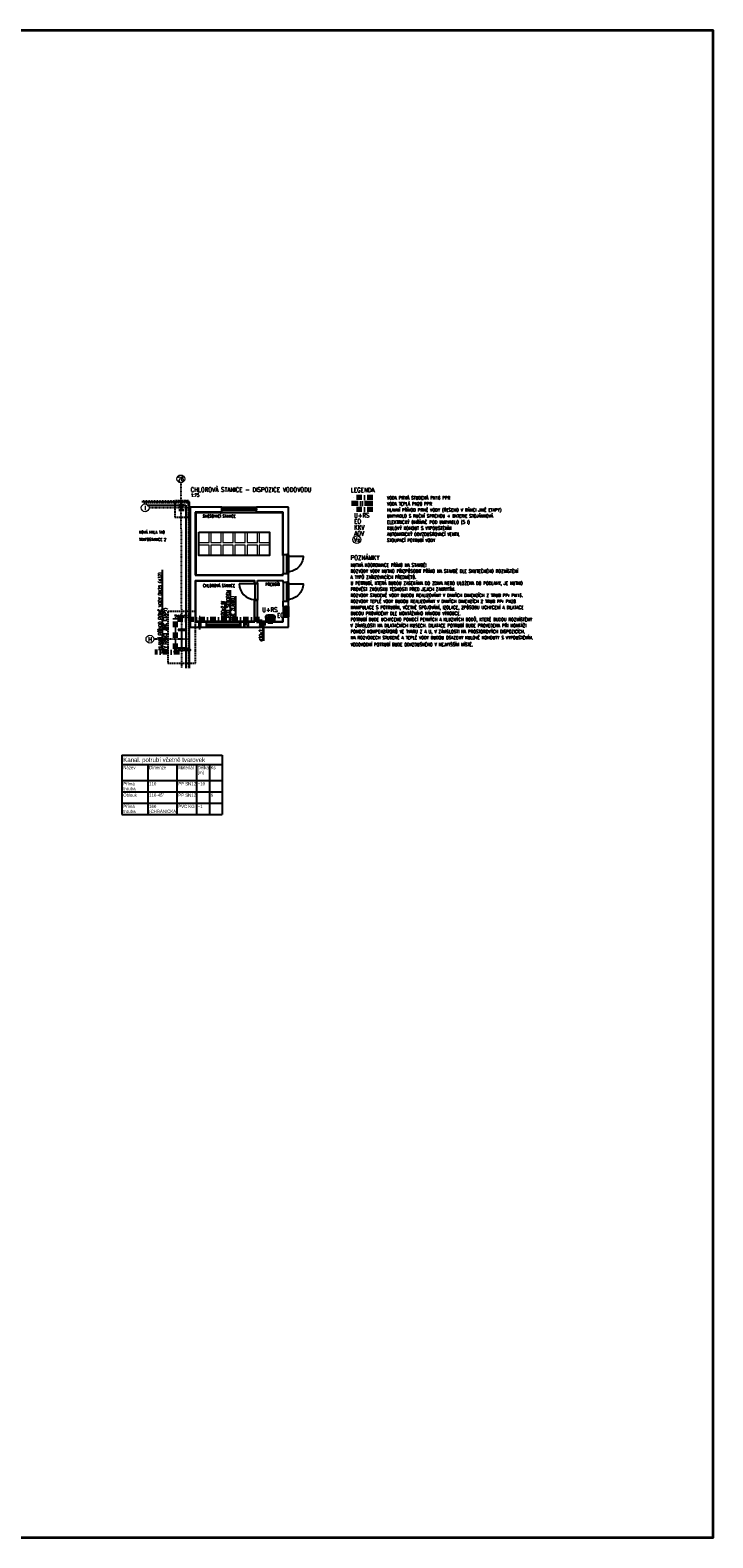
# Model space of a CAD drawing. Header units: millimetres. Extents: x -34728 to 839610, y -480656 to 464976.
# Tile 63 of 69: x 379174 to 418717, y -34434 to 52868. Entities that reach past the tile are written whole.
import ezdxf
from ezdxf.enums import TextEntityAlignment as Align

# ---------------------------------------------------------------- set-up
doc = ezdxf.new("R2010")
doc.units = ezdxf.units.MM
for name, pattern in [('ACAD_ISO12W100', [21, 12, -3, 0, -3, 0, -3]), ('DIVIDE5', [38.1, 12.7, -6.35, 0, -6.35, 0, -6.35, 0, -6.35]), ('Skryté 1_5', [220, 150, -70]), ('ČERCHOVANÁ', [25.4, 12.7, -6.35, 0, -6.35]), ('ČERCHOVANÁ2', [12.7, 6.35, -3.175, 0, -3.175])]:
    doc.linetypes.add(name, pattern=pattern)
doc.layers.get('0').update_dxf_attribs({"color": 9})
for name, color, linetype, lineweight in [('CA_DVERE', 9, 'Continuous', 13), ('CA_KOTY', 9, 'Continuous', 9), ('CA_LEHOPL', 93, 'Continuous', 35), ('CA_NEVHRA', 9, 'Skryté 1_5', 9), ('CA_OBKLADY', 5, 'Continuous', 18), ('CA_OCEL', 5, 'Continuous', 18), ('CA_OSY', 9, 'ČERCHOVANÁ', 9), ('CA_POHHRA18', 9, 'Continuous', 9), ('CA_POHHRA25', 9, 'Continuous', 13), ('CA_REZY', 9, 'Continuous', 25), ('CA_SRAFY', 9, 'Continuous', 25), ('CA_TEXT5', 1, 'Continuous', 50), ('CA_ZARIZPRED', 5, 'Continuous', 13), ('CKBUBLINY', 6, 'Continuous', 18), ('CKTABULKY', 7, 'Continuous', 25), ('KCE POD', 9, 'Continuous', 25), ('KOTY', 3, 'Continuous', 25), ('TEXT25', 3, 'Continuous', 25), ('TEXT35', 1, 'Continuous', 35), ('z-svoda', 160, 'ČERCHOVANÁ2', 70), ('z-tepla', 240, 'ACAD_ISO12W100', 70)]:
    doc.layers.add(name, color=color, linetype=linetype, lineweight=lineweight)
doc.layers.add('Z-armatury', color=3, linetype='Continuous')
doc.layers.add('Z-p_pv', color=120, linetype='DIVIDE5')
doc.styles.add('KOT', font='ROMANS.SHX', dxfattribs={"width": 0.8})
doc.styles.add('ROMANS', font='romans', dxfattribs={"width": 0.8})
doc.styles.add('TABULKY', font='ic-simplex.shx', dxfattribs={"width": 0.8})

# ---------------------------------------------------------------- blocks, each defined once
blk = doc.blocks.new('*U309')
at = {"layer": 'CA_POHHRA18'}
blk.add_lwpolyline([(-300, -300), (300, -300), (300, 300), (-300, 300)], close=True, dxfattribs=at)
blk = doc.blocks.new('*U310')
at = {"layer": 'CA_POHHRA18', "color": 0, "linetype": 'ByBlock', "lineweight": -2, "transparency": 16777216}
for p in [(0, 0), (700, 0), (1400, 0), (2100, 0), (2800, 0), (3500, 0)]:
    blk.add_blockref('*U309', p, dxfattribs=at)
blk = doc.blocks.new('*U311')
at = {"layer": 'CA_POHHRA18'}
blk.add_lwpolyline([(-300, -300), (300, -300), (300, 300), (-300, 300)], close=True, dxfattribs=at)
blk = doc.blocks.new('*U312')
at = {"layer": 'CA_POHHRA18', "color": 0, "linetype": 'ByBlock', "lineweight": -2, "transparency": 16777216}
for p in [(0, 0), (700, 0), (1400, 0), (2100, 0), (2800, 0), (3500, 0)]:
    blk.add_blockref('*U311', p, dxfattribs=at)
blk = doc.blocks.new('UM')
for p, q in [((-89, 150), (86, 150)), ((-33, 0), (-33, 204)), ((27, 0), (27, 204))]:
    blk.add_line(p, q)
for points in [[(-247, 0), (-282, 197, -0.466308), (-150, 385), (150, 385, -0.466308), (282, 197), (247, 0)], [(-201, 85), (201, 85), (223, 210, 0.466308), (147, 325), (-147, 325, 0.466308), (-223, 210)]]:
    blk.add_lwpolyline(points, format="xyb", close=True)
for points in [[(27, 150), (46, 162), (49, 178), (68, 183), (73, 204), (94, 209), (111, 234), (93, 220)], [(111, 234), (105, 212)]]:
    blk.add_lwpolyline(points)
blk = doc.blocks.new('HL Column - HL 1100B-V13-PŮDORYS 1_NP')
at = {"layer": 'CA_REZY'}
for p, q in [((200, 550), (-200, 550)), ((-200, 550), (-200, 514)), ((-200, 514), (-10, 514)), ((-10, 514), (-10, -514)), ((10, -514), (10, 514)), ((10, 514), (200, 514)), ((200, 514), (200, 550)), ((-10, -514), (-200, -514)), ((-200, -514), (-200, -550)), ((-200, -550), (200, -550)), ((200, -514), (10, -514)), ((200, -550), (200, -514))]:
    blk.add_line(p, q, dxfattribs=at)
blk = doc.blocks.new('Sloup HE-A - HEA300-V22-PŮDORYS 1_NP')
at = {"layer": 'CA_REZY'}
for p, q in [((150, 145), (-150, 145)), ((-150, 145), (-150, 131)), ((-150, 131), (-4.25, 131)), ((-4.25, 131), (-4.25, -131)), ((4.25, -131), (4.25, 131)), ((4.25, 131), (150, 131)), ((150, 131), (150, 145)), ((-4.25, -131), (-150, -131)), ((-150, -131), (-150, -145)), ((-150, -145), (150, -145)), ((150, -131), (4.25, -131)), ((150, -145), (150, -131))]:
    blk.add_line(p, q, dxfattribs=at)
blk = doc.blocks.new('Opakovaný detail - 40-V104-PŮDORYS 1_NP')
at = {"layer": 'CA_SRAFY'}
for p, q in [((-2422, 250), (-2396, 250)), ((-2396, 250), (-2367, 211)), ((-2367, 211), (-2316, 211)), ((-2316, 211), (-2287, 250)), ((-2287, 250), (-2262, 250)), ((-2264, 250), (-2239, 250)), ((-2239, 250), (-2210, 211)), ((-2210, 211), (-2159, 211)), ((-2159, 211), (-2130, 250)), ((-2130, 250), (-2104, 250)), ((-2106, 250), (-2081, 250)), ((-2081, 250), (-2052, 211)), ((-2052, 211), (-2001, 211)), ((-2001, 211), (-1972, 250)), ((-1972, 250), (-1946, 250)), ((-1949, 250), (-1923, 250)), ((-1923, 250), (-1894, 211)), ((-1894, 211), (-1843, 211)), ((-1843, 211), (-1814, 250)), ((-1814, 250), (-1789, 250)), ((-1791, 250), (-1765, 250)), ((-1765, 250), (-1736, 211)), ((-1736, 211), (-1685, 211)), ((-1685, 211), (-1656, 250)), ((-1656, 250), (-1631, 250)), ((-1633, 250), (-1608, 250)), ((-1608, 250), (-1579, 211)), ((-1579, 211), (-1528, 211)), ((-1528, 211), (-1499, 250)), ((-1499, 250), (-1473, 250)), ((-1475, 250), (-1450, 250)), ((-1450, 250), (-1421, 211)), ((-1421, 211), (-1370, 211)), ((-1370, 211), (-1341, 250)), ((-1341, 250), (-1315, 250)), ((-1318, 250), (-1292, 250)), ((-1292, 250), (-1263, 211)), ((-1263, 211), (-1212, 211)), ((-1212, 211), (-1183, 250)), ((-1183, 250), (-1158, 250)), ((-1160, 250), (-1134, 250)), ((-1134, 250), (-1105, 211)), ((-1105, 211), (-1054, 211)), ((-1054, 211), (-1025, 250)), ((-1025, 250), (-1000, 250)), ((-1002, 250), (-977, 250)), ((-977, 250), (-948, 211)), ((-948, 211), (-897, 211)), ((-897, 211), (-868, 250)), ((-868, 250), (-842, 250)), ((-844, 250), (-819, 250)), ((-819, 250), (-790, 211)), ((-790, 211), (-739, 211)), ((-739, 211), (-710, 250)), ((-710, 250), (-684, 250)), ((-687, 250), (-661, 250)), ((-661, 250), (-632, 211)), ((-632, 211), (-581, 211)), ((-581, 211), (-552, 250)), ((-552, 250), (-527, 250)), ((-529, 250), (-503, 250)), ((-503, 250), (-474, 211)), ((-474, 211), (-423, 211)), ((-423, 211), (-394, 250)), ((-394, 250), (-369, 250)), ((-371, 250), (-346, 250)), ((-346, 250), (-317, 211)), ((-317, 211), (-266, 211)), ((-266, 211), (-237, 250)), ((-237, 250), (-211, 250)), ((-213, 250), (-188, 250)), ((-188, 250), (-159, 211)), ((-159, 211), (-108, 211)), ((-108, 211), (-79, 250)), ((-79, 250), (-53, 250)), ((-56, 250), (-30, 250)), ((-30, 250), (-1, 211)), ((-1, 211), (50, 211)), ((50, 211), (79, 250)), ((79, 250), (104, 250)), ((102, 250), (128, 250)), ((128, 250), (157, 211)), ((157, 211), (208, 211)), ((208, 211), (237, 250)), ((237, 250), (262, 250))]:
    blk.add_line(p, q, dxfattribs=at)
blk = doc.blocks.new('POL1')
blk.add_circle((0, 4.3), 4.5)
at = {"layer": 'CA_TEXT5', "style": 'ROMANS', "width": 0.8}
blk.add_attdef('C', text='', height=5, dxfattribs=at).set_placement((0, 4.3), align=Align.MIDDLE_CENTER)
blk = doc.blocks.new('00SPAD')
blk.add_lwpolyline([(10, 0), (0, 0), (3.8, 0.7), (0, 0), (3.8, -0.7)])
at = {"style": 'ROMANS', "width": 0.8, "flags": 8}
blk.add_attdef('SPÁD', text='', height=2.5, dxfattribs=at).set_placement((6.7, 1), align=Align.BOTTOM_CENTER)
blk = doc.blocks.new('A$Cf79c2370')
at = {"layer": 'CA_DVERE', "color": 9, "linetype": 'ByBlock', "lineweight": -3}
for p, q in [((5929, -2705), (5929, -3804)), ((4279, -4355), (4279, -4405)), ((4429, -4355), (4429, -4405)), ((5929, -4305), (5929, -5404)), ((4279, -4405), (3379, -4405)), ((4429, -4405), (4279, -4405)), ((4279, -5305), (4429, -5305)), ((4279, -5305), (4279, -5355)), ((4429, -5305), (4429, -5355))]:
    blk.add_line(p, q, dxfattribs=at)
at = {"layer": 'CA_DVERE', "color": 9, "linetype": 'Continuous', "lineweight": -3}
for p, q in [((4279, -4405), (4279, -5305)), ((4429, -4405), (4429, -5305))]:
    blk.add_line(p, q, dxfattribs=at)
at = {"layer": 'CA_DVERE', "color": 9, "linetype": 'ByBlock', "lineweight": -3}
for points in [[(6129, -2805), (6229, -2805), (6229, -2705), (6129, -2705)], [(6129, -2725), (6229, -2725), (6229, -3785), (6129, -3785)], [(6129, -3805), (6229, -3805), (6229, -3705), (6129, -3705)], [(6129, -4405), (6229, -4405), (6229, -4305), (6129, -4305)], [(6129, -4325), (6229, -4325), (6229, -5385), (6129, -5385)], [(6129, -5405), (6229, -5405), (6229, -5305), (6129, -5305)]]:
    blk.add_lwpolyline(points, close=True, dxfattribs=at)
for points in [[(6179, -3705), (6179, -2805), (7079, -2805, -0.414214)], [(6179, -5305), (6179, -4405), (7079, -4405, -0.414214)]]:
    blk.add_lwpolyline(points, format="xyb", close=True, dxfattribs=at)
blk.add_arc((4279, -4405), 900, 180, 270, dxfattribs=at)
at = {"layer": 'CA_LEHOPL', "color": 9, "lineweight": -3}
for p, q in [((489, 345), (-2261, 345)), ((-1962, 145), (289, 145)), ((289, 145), (289, -9290)), ((489, -9291), (489, 345))]:
    blk.add_line(p, q, dxfattribs=at)
at = {"layer": 'CA_NEVHRA', "color": 9, "lineweight": -3, "ltscale": 0.5}
for p, q in [((-2139, 305), (489, 305)), ((449, 305), (449, -9285))]:
    blk.add_line(p, q, dxfattribs=at)
for points in [[(-361, -550), (439, -550), (439, 400), (-361, 400)], [(-761, -9005), (839, -9005), (839, -6005), (-761, -6005)]]:
    blk.add_lwpolyline(points, close=True, dxfattribs=at)
at = {"layer": 'CA_NEVHRA', "color": 9, "lineweight": -3, "ltscale": 0.2}
for points in [[(1029, -6905), (1129, -6605), (1129, -6905), (1029, -6605)], [(3654, -6905), (3904, -6605), (3904, -6905), (3654, -6605)]]:
    blk.add_lwpolyline(points, close=True, dxfattribs=at)
at = {"layer": 'CA_OBKLADY', "color": 9, "lineweight": -3}
for points in [[(4249, -5355), (4249, -6575), (859, -6575), (859, -4235), (4249, -4235), (4249, -4355)], [(4459, -6340), (4459, -6575), (5899, -6575), (5899, -6305)]]:
    blk.add_lwpolyline(points, dxfattribs=at)
at = {"layer": 'CA_OSY', "color": 9, "lineweight": -3}
for p, q in [((-6, 1449), (39, -9263)), ((489, 0), (-1847, 0)), ((489, -7605), (-1570, -7605))]:
    blk.add_line(p, q, dxfattribs=at)
at = {"layer": 'CA_OSY', "color": 9, "lineweight": -3, "ltscale": 0.5}
blk.add_line((1079, -6455), (1079, -7055), dxfattribs=at)
at = {"layer": 'CA_POHHRA18', "color": 9, "lineweight": -3}
for p, q in [((2379, -55), (4379, -55)), ((2379, -126), (4379, -125)), ((2479, -90), (4279, -90)), ((6058, -6305), (6059, -5705)), ((6094, -6205), (6094, -5805)), ((6129, -6305), (6129, -5705)), ((1479, -6734), (3479, -6735)), ((1479, -6805), (3479, -6805)), ((1579, -6770), (3379, -6770))]:
    blk.add_line(p, q, dxfattribs=at)
at = {"layer": 'CA_POHHRA25', "color": 9, "lineweight": -3}
for p, q in [((2379, 45), (4379, 45)), ((2379, -255), (4379, -255)), ((5929, -5705), (5929, -6305)), ((6229, -5705), (6229, -6305)), ((1479, -6605), (3479, -6605)), ((1479, -6905), (3479, -6905))]:
    blk.add_line(p, q, dxfattribs=at)
for points in [[(2379, -125), (2479, -125), (2479, -55), (2379, -55)], [(4379, -125), (4279, -125), (4279, -55), (4379, -55)], [(6059, -5705), (6059, -5805), (6129, -5805), (6129, -5705)], [(1479, -6735), (1579, -6735), (1579, -6805), (1479, -6805)], [(3479, -6735), (3379, -6735), (3379, -6805), (3479, -6805)], [(6059, -6305), (6059, -6205), (6129, -6205), (6129, -6305)]]:
    blk.add_lwpolyline(points, close=True, dxfattribs=at)
at = {"layer": 'CA_REZY', "color": 9, "lineweight": -3}
for p, q in [((2379, 45), (529, 45)), ((529, 45), (529, -6905)), ((2379, -255), (2379, 45)), ((6229, 45), (4379, 45)), ((4379, -255), (4379, 45)), ((6229, -2705), (6229, 45)), ((2379, -255), (829, -255)), ((829, -255), (829, -3905)), ((5929, -255), (4379, -255)), ((5929, -2705), (5929, -255)), ((829, -3905), (5929, -3905)), ((829, -4205), (829, -6605)), ((829, -4205), (4279, -4205)), ((4279, -4355), (4279, -4205)), ((4279, -4355), (4429, -4355)), ((4429, -4205), (5929, -4205)), ((4429, -4355), (4429, -4205)), ((5929, -3905), (5929, -3804)), ((5929, -4305), (5929, -4205)), ((6229, -4305), (6229, -3805)), ((4279, -6605), (4279, -5355)), ((4279, -5355), (4429, -5355)), ((4429, -6605), (4429, -5355)), ((5929, -5705), (5929, -5405)), ((5929, -5705), (6229, -5705)), ((6229, -5705), (6229, -5404)), ((529, -6905), (1479, -6905)), ((829, -6605), (1479, -6605)), ((1479, -6905), (1479, -6605)), ((3479, -6605), (4279, -6605)), ((3479, -6905), (3479, -6605)), ((3479, -6905), (6229, -6905)), ((4429, -6605), (5929, -6605)), ((5929, -6605), (5929, -6305)), ((5929, -6305), (6229, -6305)), ((6229, -6905), (6229, -6305))]:
    blk.add_line(p, q, dxfattribs=at)
for points in [[(5929, -2705), (6229, -2705)], [(5929, -3805), (6229, -3805)], [(5929, -4305), (6229, -4305)], [(5929, -5405), (6229, -5405)]]:
    blk.add_lwpolyline(points, dxfattribs=at)
at = {"layer": 'CA_SRAFY', "color": 9, "lineweight": -3}
for p, q in [((4279, -4355), (4429, -4355)), ((4279, -5355), (4429, -5355))]:
    blk.add_line(p, q, dxfattribs=at)
at = {"layer": 'CA_KOTY', "color": 9, "lineweight": -3}
ref = blk.add_blockref('POL1', (-7, 1459), dxfattribs=dict(at, xscale=50, yscale=50, zscale=50))
ref.add_attrib('C', '26', dxfattribs={"layer": '0', "height": 250, "style": 'KOT', "width": 0.7}).set_placement((-7, 1547), align=Align.CENTER)
ref = blk.add_blockref('POL1', (-2073, -215), dxfattribs=dict(at, xscale=50, yscale=50, zscale=50))
ref.add_attrib('C', 'I', dxfattribs={"layer": '0', "height": 250, "style": 'KOT', "width": 0.7}).set_placement((-2073, -127), align=Align.CENTER)
ref = blk.add_blockref('POL1', (-1796, -7820), dxfattribs=dict(at, xscale=50, yscale=50, zscale=50))
ref.add_attrib('C', 'H', dxfattribs={"layer": '0', "height": 250, "style": 'KOT', "width": 0.7}).set_placement((-1796, -7732), align=Align.CENTER)
at = {"layer": 'CA_OCEL', "color": 9, "lineweight": -3}
for name, p in [('Sloup HE-A - HEA300-V22-PŮDORYS 1_NP', (39, 0)), ('HL Column - HL 1100B-V13-PŮDORYS 1_NP', (39, -7605))]:
    blk.add_blockref(name, p, dxfattribs=at)
at = {"layer": 'CA_POHHRA18', "color": 9, "lineweight": -3}
for name, p in [('*U310', (1329, -1705)), ('*U312', (1329, -2455))]:
    blk.add_blockref(name, p, dxfattribs=at)
at = {"layer": 'CA_POHHRA18', "color": 9, "lineweight": -3, "xscale": -18.75, "yscale": 18.75, "zscale": 18.75, "rotation": 270}
blk.add_blockref('00SPAD', (1077, -6437), dxfattribs=at)
at = {"layer": 'CA_SRAFY', "color": 9, "lineweight": -3, "rotation": 180}
blk.add_blockref('Opakovaný detail - 40-V104-PŮDORYS 1_NP', (-1973, 595), dxfattribs=at)
at = {"layer": 'CA_ZARIZPRED', "color": 9, "lineweight": -3}
blk.add_blockref('UM', (5179, -6555), dxfattribs=at)
at = {"layer": 'CA_TEXT5', "color": 9, "lineweight": -3, "insert": (-2425, -1749), "char_height": 200, "width": 4.547473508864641e-12, "attachment_point": 1, "style": 'ROMANS', "bg_fill": 3, "box_fill_scale": 1.05, "bg_fill_color": 256, "bg_fill_transparency": 0}
blk.add_mtext('\\A1;{\\H0.8x;\\W0.85;TRAFOSTANICE 2}', dxfattribs=at)
at = {"layer": 'CA_TEXT5', "color": 9, "lineweight": -3, "char_height": 200, "width": 4.547473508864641e-12, "attachment_point": 1, "style": 'ROMANS', "bg_fill": 3, "box_fill_scale": 1.05, "bg_fill_color": 256, "bg_fill_transparency": 0}
for s, insert in [('\\A1;{\\H0.8x;\\W0.85;SMĚŠOVACÍ STANICE }', (1266, -407)), ('\\A1;{\\H0.8x;\\W0.85;NOVÁ HALA TAO}', (-2425, -1334)), ('\\A1;{\\H0.8x;\\W0.85;PŘEDSÍŇ}', (4903, -4348)), ('\\A1;{\\H0.8x;\\W0.85;CHLOROVÁ STANICE}', (1280, -4425))]:
    blk.add_mtext(s, dxfattribs=dict(at, insert=insert))
at = {"layer": 'CA_OBKLADY', "color": 9, "lineweight": -3}
blk.add_lwpolyline([(5899, -2755), (5899, -285), (859, -285), (859, -3875), (5899, -3875), (5899, -3804)], dxfattribs=at)
at = {"layer": 'CA_POHHRA18', "color": 9, "lineweight": -3}
blk.add_lwpolyline([(1029, -1405), (5129, -1405), (5129, -2755), (1029, -2755)], close=True, dxfattribs=at)
blk = doc.blocks.new('A$Ca77da7da')
at = {"layer": 'z-svoda', "ltscale": 3}
h = blk.add_hatch(color=256, dxfattribs=at)
h.dxf.hatch_style = 1
h.paths.add_polyline_path([(-112.5, 0, 1), (-37.5, 0, 1)])
at = {"layer": 'z-tepla', "ltscale": 2}
h = blk.add_hatch(color=256, dxfattribs=at)
h.dxf.hatch_style = 1
h.paths.add_polyline_path([(37.5, 0, 1), (112.5, 0, 1)])
at = {"layer": 'z-svoda', "ltscale": 3}
blk.add_circle((-75, 0), 37.5, dxfattribs=at)
at = {"layer": 'z-tepla', "ltscale": 2}
blk.add_circle((75, 0), 37.5, dxfattribs=at)
blk = doc.blocks.new('A$Cec6d0b06')
at = {"layer": 'z-svoda', "ltscale": 50, "transparency": 33554687}
h = blk.add_hatch(color=256, dxfattribs=at)
h.dxf.hatch_style = 1
h.paths.add_polyline_path([(-25, 0, 1), (25, 0, 1)])
blk.add_circle((0, 0), 25, dxfattribs=at)
blk = doc.blocks.new('A$C8dd0fd6f')
at = {"layer": 'z-tepla', "ltscale": 40, "transparency": 33554687}
h = blk.add_hatch(color=256, dxfattribs=at)
h.dxf.hatch_style = 1
h.paths.add_polyline_path([(-25, 0, 1), (25, 0, 1)])
blk.add_circle((0, 0), 25, dxfattribs=at)
blk = doc.blocks.new('*U60')
at = {"color": 0, "linetype": 'ByBlock', "ltscale": 10}
for p, q in [((0, 41.25), (0, -41.25)), ((46.851074, 10.328292), (0, 41.25)), ((78.148927, 10.328292), (125, 41.25)), ((125, 41.25), (125, -41.25)), ((0, -41.25), (46.851074, -10.328292)), ((125, -41.25), (78.148927, -10.328292))]:
    blk.add_line(p, q, dxfattribs=at)
blk.add_circle((62.5, 0), 18.75, dxfattribs=at)
blk = doc.blocks.new('A$C151D04A8')
at = {"layer": 'Z-armatury', "ltscale": 10}
for p, q in [((39, -117), (67, -117)), ((53, -129), (53, -105))]:
    blk.add_line(p, q, dxfattribs=at)
at = {"layer": 'Z-armatury', "ltscale": 10, "xscale": -0.9375000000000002, "yscale": 0.9375000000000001, "zscale": 0.9374999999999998, "rotation": 90.11249089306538}
blk.add_blockref('*U60', (0, 0), dxfattribs=at)
blk = doc.blocks.new('A$C333b6c65')
at = {"layer": 'Z-p_pv', "color": 2, "linetype": 'ČERCHOVANÁ', "ltscale": 0.05}
blk.add_line((0, 10), (0, 100), dxfattribs=at)
blk.add_lwpolyline([(0, 82), (-35, 82), (-35, 51)], dxfattribs=at)
at = {"layer": 'Z-p_pv', "color": 2, "linetype": 'Continuous'}
blk.add_circle((0, 0), 10, dxfattribs=at)
at = {"layer": 'Z-p_pv', "color": 2, "linetype": 'ČERCHOVANÁ', "ltscale": 0.05}
blk.add_arc((0, 80), 50, 359.4606, 180.5394, dxfattribs=at)
at = {"layer": 'Z-p_pv', "color": 2, "linetype": 'Continuous'}
for points in [[(-10, 3), (-9, -4), (-9, 4)], [(-10, -3), (-10, 3), (-9, -4)], [(-10, 2), (-10, -3), (-10, 3)], [(-10, -2), (-10, 2), (-10, -3)], [(-10, 1), (-10, -2), (-10, 2)], [(-10, -1), (-10, 1), (-10, -2)], [(-10, 0), (-10, -1), (-10, 1)], [(-9, 5), (-8, -6), (-8, 6)], [(-9, -5), (-9, 5), (-8, -6)], [(-9, 4), (-9, -5), (-9, 5)], [(-9, -4), (-9, 4), (-9, -5)], [(-8, 7), (-7, -7), (-7, 7)], [(-8, -7), (-8, 7), (-7, -7)], [(-8, 6), (-8, -7), (-8, 7)], [(-8, -6), (-8, 6), (-8, -7)], [(-7, 7), (-6, -8), (-6, 8)], [(-7, -7), (-7, 7), (-6, -8)], [(-6, -8), (-6, 8), (-5, 8)], [(-6, -8), (-5, -8), (-5, 8)], [(-5, 8), (-4, -9), (-4, 9)], [(-5, -8), (-5, 8), (-4, -9)], [(-4, -9), (-4, 9), (-3, 9)], [(-4, -9), (-3, -9), (-3, 9)], [(-3, 10), (-2, -10), (-2, 10)], [(-3, -10), (-3, 10), (-2, -10)], [(-3, 9), (-3, -10), (-3, 10)], [(-3, -9), (-3, 9), (-3, -10)], [(-2, 10), (-1, -10), (-1, 10)], [(-2, -10), (-2, 10), (-1, -10)], [(-1, 10), (1, -10), (1, 10)], [(-1, -10), (-1, 10), (1, -10)], [(1, 10), (2, -10), (2, 10)], [(1, -10), (1, 10), (2, -10)], [(2, -10), (2, 10), (3, -10)], [(2, 10), (3, -10), (3, 10)], [(3, 10), (3, -9), (3, 9)], [(3, -10), (3, 10), (3, -9)], [(3, 9), (4, -9), (4, 9)], [(3, -9), (3, 9), (4, -9)], [(4, 9), (5, -8), (5, 8)], [(4, -9), (4, 9), (5, -8)], [(5, 8), (6, -8), (6, 8)], [(5, -8), (5, 8), (6, -8)], [(6, -8), (6, 8), (7, 7)], [(6, -8), (7, -7), (7, 7)], [(7, 7), (8, -7), (8, 7)], [(7, -7), (7, 7), (8, -7)], [(8, -7), (8, 7), (8, -6)], [(8, 7), (8, -6), (8, 6)], [(8, 6), (9, -5), (9, 5)], [(8, -6), (8, 6), (9, -5)], [(9, -5), (9, 5), (9, 4)], [(9, -5), (9, -4), (9, 4)], [(9, 4), (10, -3), (10, 3)], [(9, -4), (9, 4), (10, -3)], [(10, 3), (10, -2), (10, 2)], [(10, -3), (10, 3), (10, -2)], [(10, -1), (10, 2), (10, -2)], [(10, -1), (10, 1), (10, 2)], [(10, -1), (10, 0), (10, 1)], [(10, -1), (10, 0), (10, 0)]]:
    blk.add_solid(points, dxfattribs=at)

msp = doc.modelspace()

# ---------------------------------------------------------------- linework, layer by layer
at = {"color": 220, "lineweight": 35}
msp.add_lwpolyline([(340694.5, 52868.13), (418717.31, 52868.13), (418717.31, -34434.19), (340694.5, -34434.19)], close=True, dxfattribs=at)
at = {"layer": 'CKBUBLINY', "color": 5, "ltscale": 10}
msp.add_circle((398098.54, 23365.9), 225, dxfattribs=at)
at = {"layer": 'CKTABULKY', "color": 1, "ltscale": 150, "transparency": 33554687}
for p, q in [((384491, 10879.85), (390303.5, 10879.85)), ((384491, 10879.85), (384491, 7448.6)), ((390303.5, 10879.85), (390303.5, 10354.85)), ((390303.5, 10354.85), (390303.5, 9417.35)), ((390303.5, 9417.35), (390303.5, 8761.1)), ((390303.5, 9417.35), (390303.5, 8761.1)), ((390303.5, 8761.1), (390303.5, 7448.6)), ((384491, 7448.6), (390303.5, 7448.6))]:
    msp.add_line(p, q, dxfattribs=at)
at = {"layer": 'CKTABULKY', "color": 2, "ltscale": 150, "transparency": 33554687}
for p, q in [((384491, 10354.85), (385991, 10354.85)), ((385991, 10354.85), (387678.5, 10354.85)), ((385991, 10354.85), (385991, 9417.35)), ((387678.5, 10354.85), (388803.5, 10354.85)), ((387678.5, 10354.85), (387678.5, 9417.35)), ((388803.5, 10354.85), (389553.5, 10354.85)), ((388803.5, 10354.85), (388803.5, 9417.35)), ((389553.5, 10354.85), (390303.5, 10354.85)), ((389553.5, 10354.85), (389553.5, 9417.35)), ((384491, 9417.35), (385991, 9417.35)), ((385991, 9417.35), (387678.5, 9417.35)), ((387678.5, 9417.35), (388803.5, 9417.35)), ((388803.5, 9417.35), (389553.5, 9417.35)), ((389553.5, 9417.35), (390303.5, 9417.35))]:
    msp.add_line(p, q, dxfattribs=at)
at = {"layer": 'CKTABULKY', "ltscale": 150, "transparency": 33554687}
for p, q in [((384491, 8761.1), (390303.5, 8761.1)), ((385991, 9417.35), (385991, 8761.1)), ((385991, 8761.1), (385991, 8104.85)), ((387678.5, 9417.35), (387678.5, 8761.1)), ((387678.5, 8761.1), (387678.5, 8104.85)), ((388803.5, 9417.35), (388803.5, 8761.1)), ((388803.5, 8761.1), (388803.5, 8104.85)), ((389553.5, 9417.35), (389553.5, 8761.1)), ((389553.5, 8761.1), (389553.5, 8104.85)), ((384491, 8104.85), (390303.5, 8104.85)), ((385991, 8104.85), (385991, 7448.6)), ((387678.5, 8104.85), (387678.5, 7448.6)), ((388803.5, 8104.85), (388803.5, 7448.6)), ((389553.5, 8104.85), (389553.5, 7448.6))]:
    msp.add_line(p, q, dxfattribs=at)
at = {"layer": 'z-svoda', "ltscale": 50, "transparency": 33554687}
msp.add_line((399020.31, 25810.93), (397785.13, 25810.93), dxfattribs=at)
at = {"layer": 'z-svoda', "color": 30, "ltscale": 50, "true_color": 0xf8991e, "transparency": 33554687}
msp.add_line((399020.31, 25110.93), (397785.13, 25110.93), dxfattribs=at)
at = {"layer": 'z-tepla', "ltscale": 40, "transparency": 33554687}
msp.add_line((399020.31, 25460.93), (397785.13, 25460.93), dxfattribs=at)

# ---------------------------------------------------------------- texts
at = {"layer": 'CKTABULKY', "color": 1, "transparency": 33554687, "style": 'TABULKY', "width": 0.8}
msp.add_text('Kanal. potrubí včetně tvarovek', height=262.5, dxfattribs=at).set_placement((384566, 10486.1))
at = {"layer": 'CKTABULKY', "transparency": 33554687, "style": 'TABULKY', "width": 0.8}
for s, p in [('Název', (384566, 10073.6)), ('Dimenze', (386066, 10073.6)), ('Materiál', (387753.5, 10073.6)), ('Délka', (388878.5, 10073.6)), ('[m]', (388878.5, 9791.22)), ('Ks', (389628.5, 10073.6)), ('trouba', (384566, 8853.72)), ('Přímá', (384566, 9136.1)), ('110', (386066, 9136.1)), ('PP SN12', (387753.5, 9136.1)), ('~10', (388878.5, 9136.1)), ('Oblouk', (384566, 8479.85)), ('Přímá', (384566, 7823.6)), ('110-45°', (386066, 8479.85)), ('160', (386066, 7823.6)), ('PP SN12', (387753.5, 8479.85)), ('PVC KG ', (387753.5, 7823.6)), ('~1', (388878.5, 7823.6)), ('6', (389628.5, 8479.85)), ('trouba', (384566, 7541.22)), ('(CHRÁNIČKA)', (386066, 7538.26))]:
    msp.add_text(s, height=187.5, dxfattribs=at).set_placement(p)
at = {"layer": 'TEXT25', "transparency": 33554687, "style": 'ROMANS', "width": 0.8}
for s, p in [('VODA PITNÁ STUDENÁ PN16 PPR', (399844.47, 25691.83)), ('VODA TEPLÁ PN20 PPR', (399844.47, 25341.83)), ('UMYVADLO S RUČNÍ SPRCHOU + BATERIE STOJÁNKOVÁ ', (399844.47, 24641.83)), ('HLAVNÍ PŘÍVOD PITNÉ VODY (ŘEŠENO V RÁMCI JINÉ ETAPY)', (399844.47, 24991.83)), ('ELEKTRICKÝ OHŘÍVAČ POD UMYVADLO (5 l) ', (399844.47, 24284.19)), ('AUTOMATICKÝ ODVZDUŠŇOVACÍ VENTIL ', (399844.47, 23584.19)), ('KULOVÝ KOHOUT S VYPOUŠTĚNÍM ', (399844.47, 23934.19)), ('STOUPACÍ POTRUBÍ VODY ', (399844.47, 23234.19)), ('NUTNÁ KOORDINACE PŘÍMO NA STAVBĚ!', (397730.19, 21798.63)), ('A TYPŮ ZAŘIZOVACÍCH PŘEDMĚTŮ. ', (397730.19, 21098.63)), ('U POTRUBÍ, KTERÁ BUDOU ZASEKÁNA DO ZDIVA NEBO ULOŽENA DO PODLAHY, JE NUTNO ', (397730.19, 20748.63)), ('ROZVODY VODY NUTNO PŘIZPŮSOBIT PŘÍMO NA STAVBĚ DLE SKUTEČNÉHO ROZMÍSTĚNÍ', (397730.19, 21448.63)), ('PROVÉST ZKOUŠKU TĚSNOSTI PŘED JEJICH ZAKRYTÍM. ', (397730.19, 20398.63)), ('ROZVODY STUDENÉ VODY BUDOU REALIZOVÁNY V DANÝCH DIMENZÍCH Z TRUB PPr PN16.', (397730.19, 20048.63)), ('ROZVODY TEPLÉ VODY BUDOU REALIZOVÁNY V DANÝCH DIMENZÍCH Z TRUB PPr PN20.', (397730.19, 19698.63)), ('MANIPULACE S POTRUBÍM, VČETNĚ SPOJOVÁNÍ, IZOLACE, ZPŮSOBU UCHYCENÍ A DILATACE ', (397730.19, 19348.63)), ('BUDOU PROVÁDĚNY DLE MONTÁŽNÍHO NÁVODU VÝROBCE. ', (397730.19, 18998.63)), ('V ZÁVISLOSTI NA DILATAČNÍCH KUSECH. DILATACE POTRUBÍ BUDE PROVEDENA PŘI MONTÁŽI ', (397730.19, 18298.63)), ('POTRUBÍ BUDE UCHYCENO POMOCÍ PEVNÝCH A KLUZNÝCH BODŮ, KTERÉ BUDOU ROZMÍSTĚNY ', (397730.19, 18648.63)), ('POMOCÍ KOMPENZÁTORŮ VE TVARU Z A U, V ZÁVISLOSTI NA PROSTOROVÝCH DISPOZICÍCH. ', (397730.19, 17948.63)), ('NA ROZVODECH STUDENÉ A TEPLÉ VODY BUDOU OSAZENY KULOVÉ KOHOUTY S VYPOUŠTĚNÍM.', (397733.45, 17598.63)), ('VODOVODNÍ POTRUBÍ BUDE ODVZDUŠNĚNO V NEJVYŠŠÍM MÍSTĚ. ', (397733.45, 17198.63))]:
    msp.add_text(s, height=187.5, dxfattribs=at).set_placement(p)
at = {"layer": 'TEXT35', "style": 'ROMANS', "width": 0.8}
msp.add_text('LEGENDA', height=262.5, dxfattribs=at).set_placement((397750.48, 26108.31))
at = {"layer": 'TEXT35', "transparency": 33554687, "style": 'ROMANS', "width": 0.8}
for s, p in [('U+RS', (397938.63, 24641.83)), ('EO', (397938.63, 24292.82)), ('AOV', (397938.63, 23592.82)), ('KKV', (397938.63, 23942.82)), ('POZNÁMKY', (397736.6, 22191.6))]:
    msp.add_text(s, height=262.5, dxfattribs=at).set_placement(p)
at = {"layer": 'TEXT35', "style": 'ROMANS', "width": 0.8}
msp.add_text('Vx', height=262.5, dxfattribs=at).set_placement((398098.54, 23365.9), align=Align.MIDDLE)

# ---------------------------------------------------------------- next in the draw order: block references
at = {"color": 220, "lineweight": 35}
msp.add_blockref('A$Cf79c2370', (387906.3, 25209.17), dxfattribs=at)

# ---------------------------------------------------------------- next in the draw order: linework, layer by layer
at = {"layer": 'TEXT25', "color": 30, "lineweight": 25, "true_color": 0xf8991e}
for p, q in [((386843.56, 16854.07), (386843.56, 21618.66)), ((386772.85, 16783.36), (386914.27, 16924.78))]:
    msp.add_line(p, q, dxfattribs=at)
at = {"layer": 'TEXT25'}
for p, q in [((390784.98, 18734.17), (390784.98, 20443.21)), ((391084.98, 18734.17), (391084.98, 20089.17)), ((390484.98, 18734.17), (390484.98, 19788.03)), ((390414.27, 18663.46), (390555.69, 18804.88)), ((390714.27, 18663.46), (390855.69, 18804.88)), ((391014.27, 18663.46), (391155.69, 18804.88)), ((392620.09, 18483.46), (392761.52, 18624.88)), ((392690.8, 18554.17), (392690.8, 17500.31))]:
    msp.add_line(p, q, dxfattribs=at)
at = {"layer": 'z-svoda', "ltscale": 50, "transparency": 33554687}
for p, q in [((387595.22, 18734.17), (387595.22, 18821.54)), ((392465.22, 18734.17), (387595.22, 18734.17)), ((387595.22, 17036.28), (387595.22, 18734.17)), ((392465.22, 18734.17), (392465.22, 18587.5)), ((392498.55, 18554.17), (393008.55, 18554.17)), ((393008.55, 18804.37), (393008.55, 18554.17)), ((393008.55, 18799.37), (393008.81, 18664.62)), ((387595.5, 16895.66), (387595.5, 16854.07))]:
    msp.add_line(p, q, dxfattribs=at)
at = {"layer": 'z-svoda', "color": 30, "ltscale": 50, "true_color": 0xf8991e, "transparency": 33554687}
msp.add_line((387816.99, 16854.07), (386403.51, 16854.07), dxfattribs=at)
at = {"layer": 'z-svoda', "ltscale": 50, "transparency": 33554687}
msp.add_lwpolyline([(393228.55, 18634.17), (392938.55, 18634.17), (392938.55, 18909.17), (393228.55, 18909.17)], close=True, dxfattribs=at)
msp.add_circle((392465.22, 18554.17), 33.33, dxfattribs=at)
at = {"layer": 'z-tepla', "ltscale": 40, "transparency": 33554687}
msp.add_line((393158.55, 18799.79), (393158.81, 18694.62), dxfattribs=at)

# ---------------------------------------------------------------- next in the draw order: block references
at = {"color": 220, "lineweight": 35, "rotation": 180}
for name, p in [('A$Cec6d0b06', (393008.81, 18694.62)), ('A$C8dd0fd6f', (393158.81, 18694.62))]:
    msp.add_blockref(name, p, dxfattribs=at)
at = {"layer": 'KCE POD', "color": 6, "transparency": 33554687, "rotation": 0.1611011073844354}
msp.add_blockref('A$Ca77da7da', (393083.55, 18799.58), dxfattribs=at)
at = {"layer": 'KOTY', "color": 6, "ltscale": 150, "transparency": 33554687, "xscale": 1.2, "yscale": 1.2, "zscale": 1.2}
msp.add_blockref('A$C151D04A8', (387595.22, 17036.28), dxfattribs=at)
at = {"layer": 'z-svoda', "color": 2, "ltscale": 20, "xscale": -1.44, "yscale": 1.44, "zscale": 1.44, "rotation": 359.9999999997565}
msp.add_blockref('A$C333b6c65', (387595.22, 18821.54), dxfattribs=at)

# ---------------------------------------------------------------- next in the draw order: texts
at = {"layer": 'TEXT25', "style": 'ROMANS', "width": 0.8}
msp.add_text('1:75', height=187.5, dxfattribs=at).set_placement((388474.02, 25847.4))
at = {"layer": 'TEXT25', "color": 30, "lineweight": 25, "true_color": 0xf8991e, "style": 'ROMANS', "width": 0.8}
for s, p in [('HLAVNÍ PŘÍVOD PITNÉ VODY DN25 (d32)', (386788.83, 16968.93)), ('(V RÁMCI JINÉ ETAPY)', (387088.83, 16968.93))]:
    msp.add_text(s, height=187.5, rotation=90, dxfattribs=at).set_placement(p)
at = {"layer": 'TEXT25', "style": 'ROMANS', "width": 0.8}
for s, p in [('POD STROPEM ', (390730.25, 18849.03)), ('d20x2,8i', (390430.25, 18849.03)), ('VE ŽLÁBKU', (391030.25, 18849.03)), ('d20x2,8i', (392636.08, 17482.17))]:
    msp.add_text(s, height=187.5, rotation=90, dxfattribs=at).set_placement(p)
at = {"layer": 'TEXT25', "color": 2, "style": 'ROMANS', "width": 0.8}
for s, p in [('AOV15', (388056.94, 18928.35)), ('KKV15', (388129.09, 17004.88))]:
    msp.add_text(s, height=187.5, dxfattribs=at).set_placement(p, align=Align.MIDDLE)
at = {"layer": 'TEXT35', "color": 4, "style": 'ROMANS', "width": 0.8}
msp.add_text('CHLOROVÁ STANICE - DISPOZICE VODOVODU', height=262.5, dxfattribs=at).set_placement((388461.19, 26130.64))
at = {"layer": 'TEXT35', "style": 'ROMANS', "width": 0.8}
for s, p in [('U+RS', (392615.1, 19176.86)), ('EO', (393472.6, 18855.63))]:
    msp.add_text(s, height=262.5, dxfattribs=at).set_placement(p)

doc.saveas('drawing.dxf')
